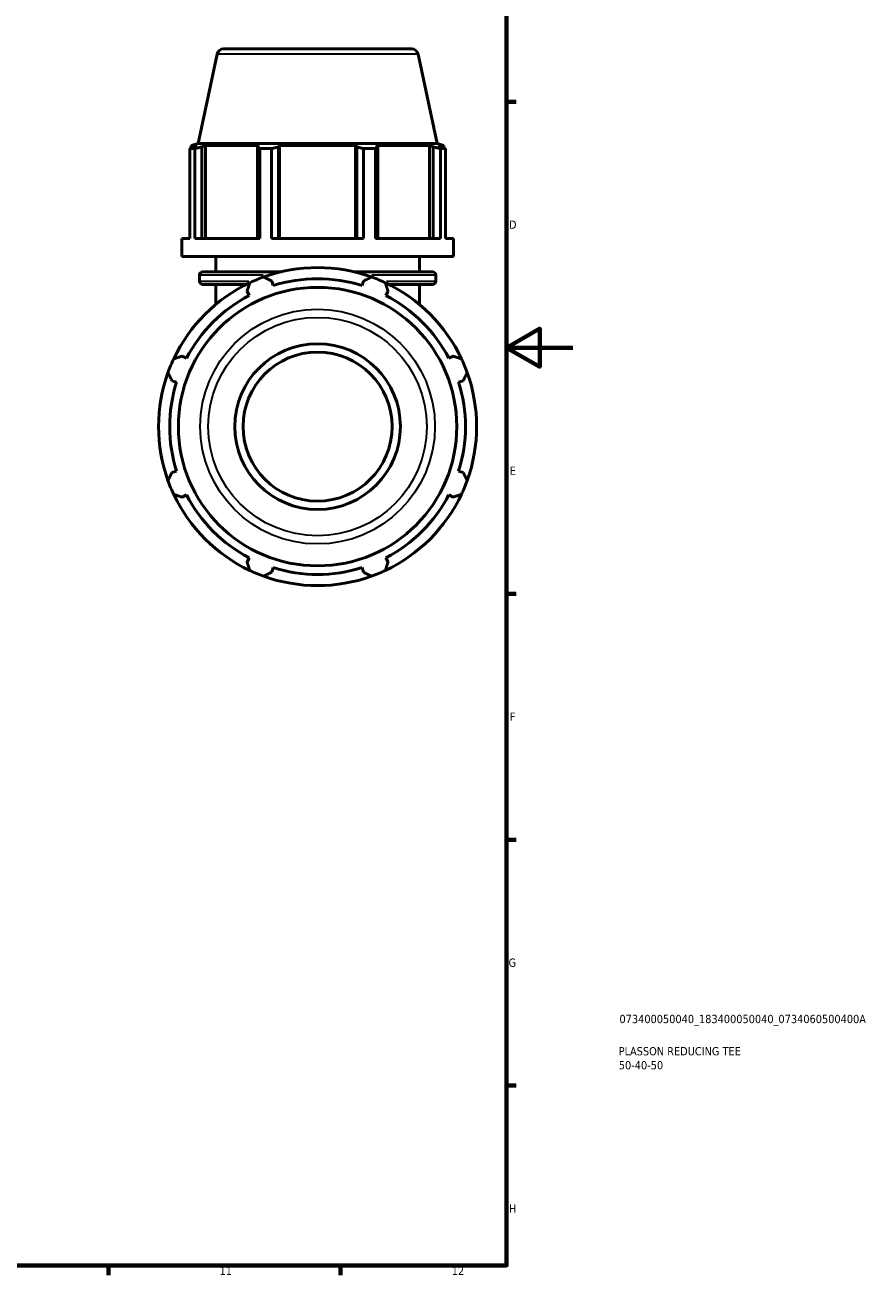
# Model space of a CAD drawing. Header units: millimetres. Extents: x 0 to 1023, y 0 to 938.
# Tile 7 of 8: x 676 to 931, y 17 to 394. Entities that reach past the tile are written whole.
import ezdxf

# ---------------------------------------------------------------- set-up
doc = ezdxf.new("R2010")
doc.units = ezdxf.units.MM
for name, color, linetype, lineweight in [('Border (ISO)', 7, 'Continuous', 70), ('Title (ISO)', 7, 'Continuous', 50), ('Visible (ISO)', 7, 'Continuous', 50), ('Visible Narrow (ISO)', 7, 'Continuous', 35)]:
    doc.layers.add(name, color=color, linetype=linetype, lineweight=lineweight)
doc.styles.add('Note Text (ISO)', font='tahoma.ttf')

# ---------------------------------------------------------------- blocks, each defined once
blk = doc.blocks.new('Borders Default Border')
at = {"layer": 'Border (ISO)'}
for p, q in [((821, 371.25), (823.9, 371.25)), ((821, 222.75), (823.9, 222.75)), ((821, 148.5), (823.9, 148.5)), ((821, 74.25), (823.9, 74.25)), ((700.83, 20), (700.83, 17.1)), ((770.92, 20), (770.92, 17.1))]:
    blk.add_line(p, q, dxfattribs=at)
at = {"layer": 'Border (ISO)', "flags": 128}
for points in [[(20, 20), (20, 574), (821, 574), (821, 20), (20, 20)], [(841, 297), (821, 297), (831, 302.77), (831, 291.23), (821, 297)]]:
    blk.add_lwpolyline(points, dxfattribs=at)
at = {"layer": 'Border (ISO)', "color": 232, "true_color": 0xca0064, "char_height": 2.5, "attachment_point": 7, "style": 'Note Text (ISO)'}
for s, insert in [('D', (821.73, 332.88)), ('E', (821.94, 258.63)), ('F', (822, 184.38)), ('G', (821.61, 110.08)), ('H', (821.74, 35.88)), ('11', (734.37, 17.1)), ('12', (804.46, 17.1))]:
    blk.add_mtext(s, dxfattribs=dict(at, insert=insert))
blk = doc.blocks.new('Title Blocks ISO')
at = {"layer": 'Title (ISO)', "color": 232, "true_color": 0xca0064, "style": 'Note Text (ISO)'}
for tag, p in [('PART_NUMBER_001', (34.08, 73.13)), ('DESCRIPTION_001', (33.84, 63.4)), ('DESCRIPTION_002', (33.88, 59.18))]:
    blk.add_attdef(tag, p, '', height=2.5, dxfattribs=at)

msp = doc.modelspace()

# ---------------------------------------------------------------- linework, layer by layer
at = {"layer": 'Visible (ISO)'}
for p, q in [((733.627, 385.593), (727.906, 358.677)), ((735.583, 387.177), (792.344, 387.177)), ((794.3, 385.593), (800.022, 358.677)), ((727.906, 358.677), (725.834, 358.004)), ((800.022, 358.677), (727.906, 358.677)), ((800.022, 358.677), (802.094, 358.004)), ((726.868, 357.072), (725.386, 357.072)), ((725.386, 329.944), (725.386, 357.072)), ((727.599, 358.004), (725.834, 358.004)), ((725.834, 357.304), (725.834, 358.004)), ((727.599, 358.004), (726.425, 357.604)), ((726.868, 357.072), (726.868, 329.944)), ((729.051, 357.604), (730.142, 358.004)), ((729.051, 329.944), (729.051, 357.604)), ((730.142, 329.944), (730.142, 358.004)), ((746.357, 358.004), (730.142, 358.004)), ((746.357, 358.004), (745.789, 357.604)), ((745.789, 357.604), (745.789, 329.944)), ((746.502, 329.944), (746.502, 357.072)), ((750.081, 357.072), (746.502, 357.072)), ((750.081, 357.072), (750.081, 329.944)), ((752.128, 357.604), (752.498, 358.004)), ((752.128, 329.944), (752.128, 357.604)), ((752.498, 329.944), (752.498, 358.004)), ((775.43, 358.004), (752.498, 358.004)), ((775.43, 329.944), (775.43, 358.004)), ((775.43, 358.004), (775.8, 357.604)), ((775.8, 357.604), (775.8, 329.944)), ((777.847, 329.944), (777.847, 357.072)), ((781.426, 357.072), (777.847, 357.072)), ((781.426, 357.072), (781.426, 329.944)), ((782.138, 357.604), (781.57, 358.004)), ((797.785, 358.004), (781.57, 358.004)), ((782.138, 329.944), (782.138, 357.604)), ((797.785, 329.944), (797.785, 358.004)), ((797.785, 358.004), (798.876, 357.604)), ((798.876, 357.604), (798.876, 329.944)), ((801.502, 357.604), (800.329, 358.004)), ((802.094, 358.004), (800.329, 358.004)), ((801.059, 329.944), (801.059, 357.072)), ((802.542, 357.072), (801.059, 357.072)), ((802.094, 357.304), (802.094, 358.004)), ((802.542, 357.072), (802.542, 329.944)), ((725.386, 329.944), (722.964, 329.944)), ((722.964, 324.477), (722.964, 329.944)), ((746.502, 329.944), (726.868, 329.944)), ((777.847, 329.944), (750.081, 329.944)), ((801.059, 329.944), (781.426, 329.944)), ((804.964, 329.944), (802.542, 329.944)), ((804.964, 324.477), (804.964, 329.944)), ((804.964, 324.477), (722.964, 324.477)), ((733.214, 319.917), (733.214, 324.477)), ((794.714, 319.917), (794.714, 324.477)), ((728.294, 317.117), (728.294, 318.917)), ((729.294, 319.917), (753.038, 319.917)), ((750.54, 315.751), (750.107, 317.125)), ((774.89, 319.917), (798.634, 319.917)), ((777.82, 317.125), (777.387, 315.751)), ((799.634, 317.117), (799.634, 318.917)), ((742.512, 316.117), (729.294, 316.117)), ((733.214, 310.034), (733.214, 316.117)), ((742.686, 314.051), (743.351, 312.774)), ((784.576, 312.774), (785.241, 314.051)), ((798.634, 316.117), (785.415, 316.117)), ((794.714, 310.034), (794.714, 316.117)), ((724.368, 293.79), (723.09, 294.455)), ((804.837, 294.455), (803.56, 293.79)), ((720.016, 287.034), (721.39, 286.601)), ((806.538, 286.601), (807.911, 287.034)), ((721.39, 259.754), (720.016, 259.321)), ((807.911, 259.321), (806.538, 259.754)), ((723.09, 251.9), (724.368, 252.565)), ((803.56, 252.565), (804.837, 251.9)), ((743.351, 233.581), (742.686, 232.304)), ((750.107, 229.23), (750.54, 230.603)), ((777.387, 230.603), (777.82, 229.23)), ((785.241, 232.304), (784.576, 233.581))]:
    msp.add_line(p, q, dxfattribs=at)
for radius in [42.023, 25, 22.5]:
    msp.add_circle((763.964, 273.177), radius, dxfattribs=at)
for centre, radius, start, end in [((735.583, 385.177), 2, 90, 168), ((792.344, 385.177), 2, 12, 90), ((763.964, 273.177), 48, 70.20802, 109.79198), ((729.294, 318.917), 1, 90, 180), ((729.294, 317.117), 1, 180, 270), ((763.964, 273.177), 48, 109.79198, 115.20802), ((763.964, 273.177), 44.64, 72.5, 107.5), ((763.964, 273.177), 48, 64.79198, 70.20802), ((798.634, 318.917), 1, 0, 90), ((798.634, 317.117), 1, 270, 0), ((763.964, 273.177), 48, 115.20802, 154.79198), ((763.964, 273.177), 48, 25.20802, 64.79198), ((763.964, 273.177), 44.64, 117.5, 152.5), ((763.964, 273.177), 44.64, 27.5, 62.5), ((763.964, 273.177), 48, 154.79198, 160.20802), ((763.964, 273.177), 48, 19.79198, 25.20802), ((763.964, 273.177), 48, 160.20802, 199.79198), ((763.964, 273.177), 48, 340.20802, 19.79198), ((763.964, 273.177), 44.64, 162.5, 197.5), ((763.964, 273.177), 44.64, 342.5, 17.5), ((763.964, 273.177), 48, 199.79198, 205.20802), ((763.964, 273.177), 48, 334.79198, 340.20802), ((763.964, 273.177), 48, 205.20802, 244.79198), ((763.964, 273.177), 44.64, 207.5, 242.5), ((763.964, 273.177), 48, 295.20802, 334.79198), ((763.964, 273.177), 44.64, 297.5, 332.5), ((763.964, 273.177), 44.64, 252.5, 287.5), ((763.964, 273.177), 48, 244.79198, 250.20802), ((763.964, 273.177), 48, 250.20802, 289.79198), ((763.964, 273.177), 48, 289.79198, 295.20802)]:
    msp.add_arc(centre, radius, start, end, dxfattribs=at)
for points, weights in [([(725.386, 357.072), (725.916, 357.349), (726.425, 357.604)], [1, 1.00135135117, 1.00188599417]), ([(729.051, 357.604), (727.982, 357.349), (726.868, 357.072)], [1.00188599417, 1.00135135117, 1]), ([(746.502, 357.072), (746.138, 357.349), (745.789, 357.604)], [1, 1.00135135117, 1.00188599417]), ([(752.128, 357.604), (751.125, 357.349), (750.081, 357.072)], [1.00188599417, 1.00135135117, 1]), ([(777.847, 357.072), (776.802, 357.349), (775.8, 357.604)], [1, 1.00135135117, 1.00188599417]), ([(782.138, 357.604), (781.789, 357.349), (781.426, 357.072)], [1.00188599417, 1.00135135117, 1]), ([(801.059, 357.072), (799.946, 357.349), (798.876, 357.604)], [1, 1.00135135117, 1.00188599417]), ([(801.502, 357.604), (802.011, 357.349), (802.542, 357.072)], [1.00188599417, 1.00135135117, 1]), ([(747.711, 318.342), (748.933, 317.721), (750.107, 317.125)], [1, 1.00140333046, 1.00199001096]), ([(777.82, 317.125), (778.994, 317.721), (780.217, 318.342)], [1.00199001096, 1.00140333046, 1]), ([(742.686, 314.051), (743.095, 315.302), (743.52, 316.606)], [1.00199001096, 1.00140333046, 1]), ([(784.407, 316.606), (784.833, 315.302), (785.241, 314.051)], [1, 1.00140333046, 1.00199001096]), ([(720.535, 293.621), (721.839, 294.046), (723.09, 294.455)], [1, 1.00140333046, 1.00199001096]), ([(804.837, 294.455), (806.089, 294.046), (807.393, 293.621)], [1.00199001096, 1.00140333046, 1]), ([(720.016, 287.034), (719.42, 288.208), (718.799, 289.43)], [1.00199001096, 1.00140333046, 1]), ([(809.128, 289.43), (808.507, 288.208), (807.911, 287.034)], [1, 1.00140333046, 1.00199001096]), ([(718.799, 256.924), (719.42, 258.147), (720.016, 259.321)], [1, 1.00140333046, 1.00199001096]), ([(807.911, 259.321), (808.507, 258.147), (809.128, 256.924)], [1.00199001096, 1.00140333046, 1]), ([(723.09, 251.9), (721.839, 252.308), (720.535, 252.734)], [1.00199001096, 1.00140333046, 1]), ([(807.393, 252.734), (806.089, 252.308), (804.837, 251.9)], [1, 1.00140333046, 1.00199001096]), ([(743.52, 229.749), (743.095, 231.052), (742.686, 232.304)], [1, 1.00140333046, 1.00199001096]), ([(785.241, 232.304), (784.833, 231.052), (784.407, 229.749)], [1.00199001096, 1.00140333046, 1]), ([(750.107, 229.23), (748.933, 228.634), (747.711, 228.013)], [1.00199001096, 1.00140333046, 1]), ([(780.217, 228.013), (778.994, 228.634), (777.82, 229.23)], [1, 1.00140333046, 1.00199001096])]:
    msp.add_rational_spline(points, weights, degree=2, dxfattribs=at)
at = {"layer": 'Visible Narrow (ISO)'}
for p, q in [((793.927, 385.593), (734.001, 385.593)), ((728.338, 317.117), (743.171, 317.117)), ((747.56, 318.917), (728.353, 318.917)), ((799.575, 318.917), (780.367, 318.917)), ((784.756, 317.117), (799.589, 317.117))]:
    msp.add_line(p, q, dxfattribs=at)
for radius in [35.421, 32.976]:
    msp.add_circle((763.964, 273.177), radius, dxfattribs=at)

# ---------------------------------------------------------------- block references
msp.add_blockref('Borders Default Border', (0, 0))
msp.add_blockref('Title Blocks ISO', (821, 20)).add_auto_attribs({'PART_NUMBER_001': '073400050040_183400050040_0734060500400A', 'DESCRIPTION_001': 'PLASSON REDUCING TEE', 'DESCRIPTION_002': '50-40-50'})

doc.saveas('drawing.dxf')
